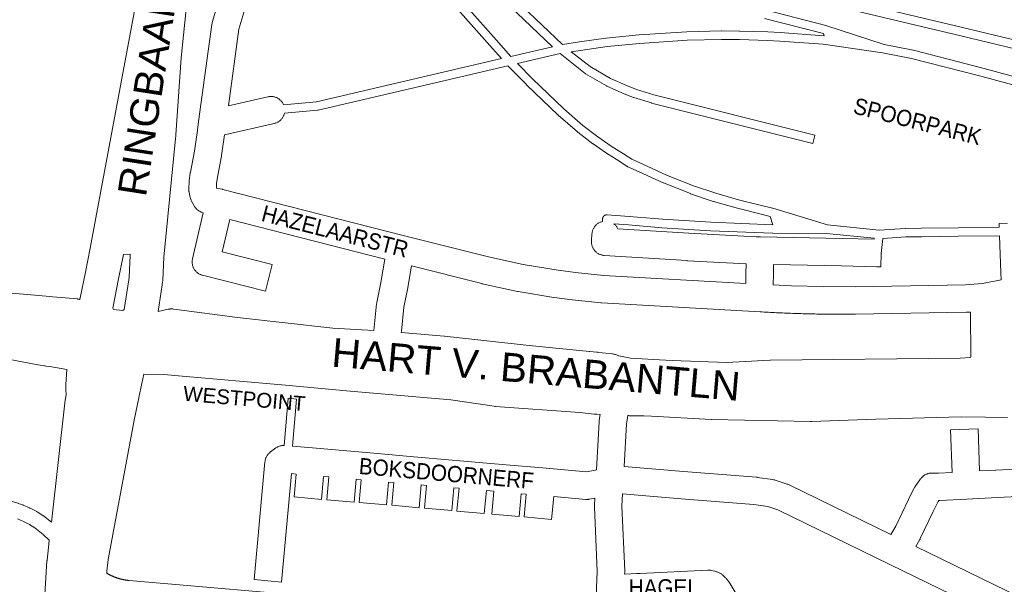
# Model space of a CAD drawing. Header units: metres. Extents: x 123819 to 142731, y 393440 to 405763.
# Tile 177 of 256: x 132588 to 133055, y 396775 to 397043. Entities that reach past the tile are written whole.
import ezdxf
from ezdxf.enums import TextEntityAlignment as Align

# ---------------------------------------------------------------- set-up
doc = ezdxf.new("R2010")
doc.units = ezdxf.units.M
doc.header["$MEASUREMENT"] = 0
for name, color, linetype, lineweight in [('gs-anno-wegen algemeen tekst', 7, 'Continuous', 0), ('gs-knt-aanvullende hoofdweg', 7, 'Continuous', 0), ('gs-knt-fietspaden', 7, 'Continuous', 0), ('gs-knt-hoofdweg', 7, 'Continuous', 0), ('gs-knt-paden', 7, 'Continuous', 0), ('gs-knt-wegen algemeen', 7, 'Continuous', 0)]:
    doc.layers.add(name, color=color, linetype=linetype, lineweight=lineweight)
doc.styles.add('Style-Arial', font='arial.ttf')

msp = doc.modelspace()

# ---------------------------------------------------------------- linework, layer by layer
at = {"layer": 'gs-knt-aanvullende hoofdweg', "color": 7, "linetype": 'Continuous', "flags": 128}
for points in [[(132580.63, 396913.72), (132602.14, 396911.77), (132603.58, 396911.64), (132615.22, 396910.59), (132615.45, 396910.57), (132615.57, 396910.55), (132615.81, 396910.51), (132615.92, 396910.49), (132616.18, 396910.44), (132616.27, 396910.42), (132616.46, 396910.37)], [(132653.56, 396904.66), (132658.21, 396905.7), (132658.53, 396905.77), (132658.57, 396905.78), (132658.85, 396905.82), (132658.9, 396905.83), (132658.94, 396905.83), (132659.04, 396905.84), (132659.18, 396905.86), (132659.26, 396905.86), (132659.32, 396905.87), (132659.4, 396905.87), (132659.5, 396905.88), (132659.61, 396905.88), (132659.69, 396905.89), (132659.76, 396905.89), (132659.83, 396905.89), (132660.07, 396905.88), (132660.11, 396905.88), (132660.16, 396905.88), (132660.44, 396905.86), (132660.49, 396905.86), (132660.81, 396905.82), (132662.31, 396905.63), (132691.2, 396901.88), (132736.4, 396896.8), (132755.84, 396895.65)], [(132768.83, 396894.69), (132789.13, 396892.91), (132789.27, 396892.9), (132830.98, 396888.43), (132830.99, 396888.43), (132858.13, 396885.78), (132858.25, 396885.76), (132861.41, 396885.45), (132861.7, 396885.42), (132861.99, 396885.37), (132862.51, 396885.28), (132869.07, 396884.54), (132869.08, 396884.54), (132869.43, 396884.49), (132869.44, 396884.49), (132869.79, 396884.43), (132869.79, 396884.42), (132870.14, 396884.34), (132870.15, 396884.34), (132870.48, 396884.24), (132870.49, 396884.24), (132870.83, 396884.13), (132870.83, 396884.13), (132871.16, 396884), (132871.17, 396883.99), (132871.49, 396883.85), (132871.5, 396883.85), (132871.82, 396883.68), (132871.82, 396883.68), (132871.95, 396883.61), (132877.61, 396882.61), (132891.26, 396881.75)], [(132610.22, 396877.19), (132602.16, 396878.64), (132600.31, 396878.81), (132599.99, 396878.85), (132599.67, 396878.9), (132596.61, 396879.44), (132596.56, 396879.45), (132564.84, 396885.35)], [(132891.26, 396881.75), (132897.28, 396881.38), (132897.28, 396881.38), (132897.29, 396881.37), (132923.15, 396880.42), (132943.57, 396881.57), (132943.91, 396881.58), (132943.91, 396881.58), (133033.82, 396882.6), (133038.8, 396882.88)], [(132863.11, 396855.79), (132861.56, 396855.94), (132861.54, 396855.95), (132860.29, 396856.07), (132860.29, 396856.07), (132860.27, 396856.07), (132853.56, 396856.74), (132813.45, 396859.68), (132813.17, 396859.71), (132812.89, 396859.74), (132792.35, 396862.82), (132792.34, 396862.82), (132744.62, 396866.98), (132744.59, 396866.98), (132713.98, 396869.75), (132713.92, 396869.76), (132663.22, 396874.24), (132656.28, 396874.77), (132646.68, 396874.93)], [(133056.39, 396854.49), (133045.89, 396854.62), (133034.42, 396854.76), (132993.95, 396853.64), (132993.94, 396853.64), (132963.4, 396852.48), (132963.18, 396852.48), (132962.96, 396852.48), (132915.98, 396853.45), (132915.72, 396853.46), (132887.48, 396855.01), (132883.8, 396855.21), (132882.45, 396855.21), (132878.2, 396855.21), (132877.85, 396855.22), (132877.49, 396855.25), (132877.13, 396855.29), (132876.78, 396855.35), (132876.55, 396855.4), (132876.22, 396855.41)]]:
    msp.add_lwpolyline(points, dxfattribs=at)
at = {"layer": 'gs-knt-fietspaden', "color": 7, "linetype": 'Continuous', "flags": 128}
for points in [[(132575.77, 396816.23), (132580.2, 396815.57), (132580.36, 396815.54), (132581.54, 396815.31), (132581.7, 396815.27), (132584.15, 396814.67), (132584.24, 396814.64), (132584.33, 396814.62), (132587.06, 396813.79), (132587.14, 396813.77), (132587.22, 396813.74), (132589.36, 396812.98), (132589.48, 396812.93), (132589.59, 396812.89), (132592.55, 396811.58), (132592.67, 396811.53), (132592.78, 396811.47), (132595.93, 396809.8), (132596.05, 396809.74), (132596.16, 396809.67), (132598.9, 396807.94), (132599.04, 396807.85), (132599.17, 396807.76), (132602.9, 396804.89)], [(132601.92, 396796.26), (132599.04, 396799), (132595.02, 396802.09), (132592.53, 396803.66), (132589.61, 396805.21), (132586.88, 396806.41)], [(132629.19, 396780.61), (132629.21, 396780.6), (132629.36, 396780.51), (132629.51, 396780.42), (132629.66, 396780.34), (132629.82, 396780.25), (132629.97, 396780.17), (132630.13, 396780.08), (132630.28, 396780), (132630.44, 396779.92), (132630.6, 396779.84), (132630.75, 396779.76), (132630.91, 396779.68), (132631.07, 396779.61), (132631.23, 396779.53), (132631.39, 396779.46), (132631.55, 396779.38), (132631.71, 396779.31), (132631.87, 396779.24), (132632.03, 396779.17), (132632.19, 396779.1), (132632.35, 396779.03), (132632.52, 396778.96), (132632.68, 396778.9), (132632.84, 396778.83), (132633.01, 396778.77), (132633.17, 396778.7), (132633.34, 396778.64), (132633.5, 396778.58), (132633.67, 396778.52), (132633.83, 396778.47), (132634, 396778.41), (132634.17, 396778.35), (132634.33, 396778.3), (132634.5, 396778.24), (132634.67, 396778.19), (132634.84, 396778.14), (132635.01, 396778.09), (132635.17, 396778.04), (132635.34, 396777.99), (132635.51, 396777.95), (132635.68, 396777.9), (132635.85, 396777.86), (132636.02, 396777.81), (132636.2, 396777.77), (132636.37, 396777.73), (132636.54, 396777.69), (132636.71, 396777.65), (132636.88, 396777.61), (132637.05, 396777.58), (132637.23, 396777.54), (132637.4, 396777.51), (132637.57, 396777.48), (132637.74, 396777.44), (132637.92, 396777.41), (132638.09, 396777.39), (132638.27, 396777.36), (132638.44, 396777.33), (132638.61, 396777.3), (132638.79, 396777.28), (132638.96, 396777.26), (132639.14, 396777.23), (132639.31, 396777.21), (132639.49, 396777.19), (132639.66, 396777.18), (132639.84, 396777.16), (132658.09, 396775.55), (132720.32, 396770.24)]]:
    msp.add_lwpolyline(points, dxfattribs=at)
at = {"layer": 'gs-knt-hoofdweg', "color": 7, "linetype": 'Continuous', "flags": 128}
for points in [[(132616.46, 396910.37), (132619.05, 396923.25), (132621.34, 396934.74), (132660.93, 397147.18), (132664.77, 397172.66)], [(132680.4, 397168.82), (132676.77, 397144.84), (132664.5, 397024.89), (132661.91, 396988.41), (132661.87, 396987.78), (132661.8, 396986.84), (132661.78, 396986.63), (132656.27, 396930.4), (132655.74, 396919.52), (132655.73, 396919.26), (132655.7, 396918.99), (132655.66, 396918.72), (132655.45, 396917.28), (132653.56, 396904.66)], [(132632.42, 396905.6), (132636.84, 396905.16), (132637.5, 396905.62), (132639.6, 396919.65), (132639.76, 396920.7), (132640.28, 396931.37), (132640.29, 396931.57), (132640.3, 396931.76), (132637.08, 396931.75), (132637.06, 396931.66), (132634.77, 396920.11), (132634.76, 396920.1), (132631.97, 396906.24), (132632.42, 396905.6)], [(132602.9, 396804.89), (132609.31, 396861.33), (132609.35, 396861.63), (132609.89, 396865.17), (132609.83, 396867.76), (132609.79, 396869.37), (132609.79, 396869.7), (132609.8, 396870.03), (132610.22, 396877.19)], [(132646.68, 396874.93), (132644.45, 396863.89), (132644.42, 396863.78), (132642.14, 396853.21), (132629.78, 396787.08), (132629.28, 396781.62), (132629.19, 396780.61)], [(132592.65, 396682.36), (132598.32, 396746.52), (132600.81, 396786.43), (132600.83, 396786.63), (132600.85, 396786.83), (132601.53, 396792.87), (132601.73, 396794.6), (132601.92, 396796.26)]]:
    msp.add_lwpolyline(points, dxfattribs=at)
at = {"layer": 'gs-knt-paden', "color": 7, "linetype": 'Continuous', "flags": 128}
for points in [[(132820.8, 397025.56), (132840.52, 397030.17), (132813.56, 397055.96), (132813.53, 397056), (132813.49, 397056.04), (132809.01, 397060.78), (132771.09, 397101.59), (132771.07, 397101.61), (132766.12, 397107.08), (132764.3, 397109.09), (132754.41, 397100.16), (132767.49, 397085.67), (132789.83, 397060.61), (132789.84, 397060.6), (132813.8, 397033.34), (132820.8, 397025.56)], [(132857.83, 397082.21), (132862.94, 397080.4), (132872.46, 397077.96), (133035.04, 397039.26), (133035.05, 397039.25), (133061.41, 397032.87), (133063.48, 397032.45), (133128.67, 397028.76), (133073.72, 397043.59), (133050.25, 397049.22), (133050.25, 397049.22), (133028.17, 397054.59), (133028.16, 397054.6), (133020.03, 397056.62), (132858.89, 397095.74), (132823.59, 397101.35), (132827.8, 397097.57), (132832.66, 397094.64), (132845.96, 397087.99), (132846, 397087.97), (132852.16, 397084.71), (132857.82, 397082.21), (132857.82, 397082.21), (132857.83, 397082.21)], [(132850.4, 397081.09), (132850.35, 397081.12), (132848.95, 397079.77), (132853.84, 397076.46), (132858.54, 397073.68), (132864.25, 397070.73), (132870.65, 397067.69), (132877.28, 397064.79), (132884.71, 397062.27), (132894.64, 397059.67), (132942.01, 397047.44), (132970.11, 397040.24), (132970.18, 397040.23), (132970.24, 397040.21), (132997.89, 397031.12), (133011.63, 397028.49), (133011.69, 397028.47), (133011.75, 397028.46), (133044.61, 397020.06), (133044.64, 397020.05), (133118.33, 397000.13)], [(133060.5, 397028.96), (133034.11, 397035.35), (132871.51, 397074.05), (132871.47, 397074.06), (132861.86, 397076.53), (132861.77, 397076.56), (132861.69, 397076.58), (132856.41, 397078.45), (132856.34, 397078.47), (132856.27, 397078.5), (132850.47, 397081.06), (132850.41, 397081.09), (132850.41, 397081.09), (132850.4, 397081.09)], [(132816.38, 397058.83), (132845.27, 397031.19), (132853.31, 397032.39), (132853.33, 397032.39), (132865.88, 397034.17), (132865.96, 397034.18), (132881.55, 397035.72), (132881.61, 397035.72), (132904.18, 397037.2), (132904.27, 397037.2), (132920.59, 397037.6), (132920.64, 397037.6), (132929.25, 397037.56), (132929.31, 397037.56), (132942.69, 397037.17), (132942.74, 397037.16), (132948.54, 397036.86), (132948.58, 397036.86), (132969.2, 397035.38), (132969.28, 397035.38), (132969.34, 397035.37), (132969.05, 397036.37), (132941.01, 397043.54)], [(132864.22, 396947.32), (132864.32, 396948.64), (132864.33, 396948.74), (132864.35, 396948.84), (132864.37, 396948.94), (132864.39, 396949.03), (132864.42, 396949.13), (132864.46, 396949.22), (132864.49, 396949.31), (132864.54, 396949.4), (132864.58, 396949.48), (132864.63, 396949.57), (132864.69, 396949.65), (132864.75, 396949.73), (132864.81, 396949.81), (132864.88, 396949.88), (132864.95, 396949.95), (132865.02, 396950.01), (132865.1, 396950.08), (132865.18, 396950.14), (132865.26, 396950.19), (132865.34, 396950.24), (132865.43, 396950.29), (132865.52, 396950.33), (132865.61, 396950.37), (132865.7, 396950.4), (132865.8, 396950.43), (132865.89, 396950.45), (132865.99, 396950.47), (132866.09, 396950.48), (132866.19, 396950.49), (132866.29, 396950.5), (132866.38, 396950.5), (132866.48, 396950.49), (132876.84, 396949.69), (132876.86, 396949.69), (132892.64, 396948.35), (132915.7, 396946.94), (132945.01, 396945.75), (132943.84, 396949.72), (132932.13, 396952.61), (132932.11, 396952.61), (132927.7, 396953.74), (132927.64, 396953.75), (132916.87, 396956.83), (132916.78, 396956.85), (132906, 396960.5), (132905.95, 396960.51), (132905.91, 396960.53), (132893.15, 396965.59), (132893.1, 396965.61), (132893.05, 396965.63), (132881.72, 396970.84), (132876.33, 396973.22), (132876.25, 396973.26), (132876.18, 396973.3), (132876.1, 396973.34), (132876.03, 396973.38), (132871.98, 396976.07), (132866.21, 396979.68), (132866.14, 396979.73), (132859.78, 396984.1), (132859.73, 396984.13), (132859.69, 396984.16), (132852.51, 396989.65), (132852.46, 396989.69), (132852.42, 396989.73), (132843.26, 396997.67), (132843.22, 396997.7), (132843.18, 396997.74), (132828.23, 397012.13), (132828.19, 397012.17), (132820.67, 397019.83), (132820.65, 397019.85), (132819.44, 397021.11), (132789.61, 397014.12), (132729.37, 397000.06), (132729.28, 397000.04), (132729.19, 397000.03), (132729.09, 397000.02), (132713.39, 396998.61)], [(132993.12, 396938.91), (132993.16, 396939.36), (132970.48, 396941.7), (132944.98, 396941.73), (132944.91, 396941.73), (132915.52, 396942.92), (132915.48, 396942.92), (132892.37, 396944.34), (132892.33, 396944.35), (132876.52, 396945.68), (132869.63, 396946.22)]]:
    msp.add_lwpolyline(points, dxfattribs=at)
for points in [[(132713.03, 397002.61), (132728.6, 397004.01), (132788.7, 397018.03), (132816.33, 397024.51), (132810.81, 397030.67), (132810.79, 397030.68), (132788.11, 397056.47), (132782.67, 397051.95, -0.354587), (132782.66, 397051.95), (132780.1, 397055.03, -0.34359), (132780.1, 397055.04), (132785.44, 397059.48), (132764.5, 397082.99), (132751.94, 397096.89), (132735.05, 397092.54), (132735.03, 397092.54), (132701.08, 397084.3), (132691.99, 397082.1)], [(133117.29, 396996.25), (133043.6, 397016.17), (133010.81, 397024.55), (132997.04, 397027.19), (132968.84, 397031.38), (132948.31, 397032.85), (132942.55, 397033.15), (132929.21, 397033.54), (132920.66, 397033.58), (132904.4, 397033.19), (132881.91, 397031.72), (132866.4, 397030.18), (132853.9, 397028.41), (132849.47, 397027.76), (132858.35, 397020.72), (132868.11, 397015.08), (132876.06, 397011.55), (132880.39, 397009.9), (132888.57, 397007.34), (132964.97, 396988.15, -0.367915), (132964.98, 396988.14), (132964, 396984.26, -0.367918), (132963.99, 396984.25), (132887.54, 397003.45), (132887.48, 397003.47), (132887.42, 397003.48), (132879.13, 397006.08), (132879.07, 397006.1), (132879.01, 397006.12), (132874.57, 397007.81), (132874.53, 397007.83), (132874.48, 397007.86), (132866.38, 397011.45), (132866.31, 397011.48), (132866.25, 397011.52), (132866.19, 397011.55), (132856.21, 397017.31), (132856.12, 397017.36), (132856.04, 397017.42), (132855.96, 397017.48), (132844.11, 397026.88), (132824, 397022.18), (132831.04, 397015), (132845.93, 397000.67), (132855, 396992.8), (132862.09, 396987.38), (132868.38, 396983.07), (132874.14, 396979.46), (132874.18, 396979.43), (132878.11, 396976.83), (132883.36, 396974.51), (132883.38, 396974.5), (132894.68, 396969.31), (132907.34, 396964.29), (132918.02, 396960.68), (132928.72, 396957.63), (132933.1, 396956.51), (132944.86, 396953.61), (132944.91, 396953.6), (132944.96, 396953.58), (132970.97, 396945.69), (132995.4, 396943.17), (133007.95, 396944.06), (133008.01, 396944.06), (133008.07, 396944.07), (133015.5, 396944.13), (133032.85, 396944.37), (133052.39, 396944.59), (133052.32, 396946.39, -0.327638), (133052.33, 396946.4), (133056.33, 396946.55, -0.327637)], [(133053.31, 396919.64), (133053.18, 396923.14), (133052.54, 396940.57), (133032.9, 396940.35), (133015.55, 396940.11), (133015.53, 396940.11), (133008.17, 396940.05), (132997.19, 396939.27), (132996.46, 396932.15, -0.367894), (132996.45, 396932.14), (132996.37, 396932.15)], [(132713.29, 396841.19), (132715.16, 396863.5, -0.384087), (132715.17, 396863.51), (132719.15, 396863.17, -0.384084), (132719.16, 396863.16), (132717.29, 396840.86)]]:
    msp.add_lwpolyline(points, format="xyb", dxfattribs=at)
at = {"layer": 'gs-knt-wegen algemeen', "color": 7, "linetype": 'Continuous', "flags": 128}
for points in [[(132755.84, 396895.65), (132757.14, 396908.34), (132757.17, 396908.55), (132757.2, 396908.76), (132757.24, 396908.98), (132759.16, 396918.4), (132761.07, 396929.48), (132687.47, 396948.25), (132683.96, 396932.9), (132707.57, 396926.98, -0.367933), (132707.57, 396926.97), (132704.41, 396914.35, -0.367932), (132704.4, 396914.35), (132674.61, 396921.82), (132674.3, 396921.9), (132674.01, 396922), (132673.71, 396922.11), (132673.71, 396922.11), (132673.71, 396922.12), (132673.42, 396922.24), (132673.14, 396922.38), (132672.87, 396922.54), (132672.6, 396922.7), (132672.34, 396922.88), (132672.09, 396923.08), (132671.85, 396923.28), (132671.62, 396923.5), (132671.4, 396923.72), (132671.19, 396923.96), (132671, 396924.21), (132670.81, 396924.46), (132670.64, 396924.73), (132670.48, 396925), (132670.34, 396925.28), (132670.21, 396925.57), (132670.09, 396925.86), (132669.99, 396926.16), (132669.9, 396926.46), (132669.83, 396926.77), (132669.77, 396927.08), (132669.72, 396927.39), (132669.7, 396927.7), (132669.68, 396928.02), (132669.69, 396928.33), (132669.7, 396928.65), (132669.74, 396928.96), (132669.78, 396929.27), (132669.85, 396929.58), (132674.85, 396951.47), (132674.26, 396951.67), (132673.97, 396951.78), (132673.69, 396951.89), (132673.42, 396952.02), (132673.15, 396952.17), (132672.89, 396952.32), (132672.63, 396952.49), (132672.39, 396952.67), (132672.15, 396952.86), (132671.92, 396953.06), (132671.7, 396953.27), (132671.49, 396953.49), (132671.3, 396953.73), (132671.11, 396953.97), (132670.93, 396954.21), (132670.77, 396954.47), (132670.62, 396954.74), (132669.39, 396957), (132669.25, 396957.28), (132669.12, 396957.55), (132669.01, 396957.84), (132668.91, 396958.13), (132668.82, 396958.42), (132668.75, 396958.72), (132668.25, 396961.02), (132668.19, 396961.3), (132668.15, 396961.58), (132668.12, 396961.86), (132668.1, 396962.15), (132668.1, 396962.43), (132668.11, 396962.72), (132668.27, 396966.22), (132668.29, 396966.47), (132668.31, 396966.72), (132668.75, 396970.24), (132668.78, 396970.47), (132668.82, 396970.7), (132670.78, 396980.63), (132671.57, 396986.25), (132672.16, 396990.45), (132672.18, 396990.59), (132672.75, 396994.68), (132678.99, 397040.65), (132679.03, 397040.9), (132679.08, 397041.15), (132679.14, 397041.39), (132679.2, 397041.64), (132684.1, 397058.07)], [(132996.37, 396932.15), (132996.21, 396925.81, -0.385685), (132996.2, 396925.8), (132994.29, 396925.85), (132977.67, 396926.29), (132945.4, 396926.89), (132945.29, 396922.34), (132945.16, 396917.24)], [(133001.06, 396798.94), (133003.32, 396802.85), (133009.35, 396815.56), (133009.43, 396815.74), (133012.09, 396820.92), (133012.24, 396821.19), (133012.39, 396821.45), (133012.56, 396821.71), (133015.12, 396825.33), (133015.31, 396825.58), (133015.5, 396825.82), (133015.71, 396826.05), (133015.93, 396826.27), (133016.16, 396826.48), (133016.4, 396826.68), (133016.65, 396826.87), (133016.91, 396827.05), (133017.17, 396827.21), (133017.44, 396827.36), (133017.72, 396827.49), (133018.01, 396827.62), (133018.3, 396827.73), (133018.6, 396827.82), (133018.9, 396827.9), (133019.2, 396827.97), (133019.51, 396828.02), (133019.82, 396828.06), (133020.13, 396828.08), (133020.44, 396828.09), (133023.65, 396828.09), (133030, 396828.43), (133029.34, 396848.63, -0.327613), (133029.35, 396848.64), (133042.35, 396849.06, -0.327614), (133042.36, 396849.06), (133043, 396829.13), (133050.69, 396829.54), (133050.73, 396829.54), (133129.4, 396833.34)], [(132860.64, 396816.14), (132858.13, 396815.69), (132857.85, 396815.65), (132857.57, 396815.62), (132857.28, 396815.6), (132857, 396815.59), (132856.71, 396815.6), (132856.43, 396815.62), (132841.1, 396816.96), (132840.1, 396806.16, -0.383946), (132840.09, 396806.15), (132827.15, 396807.35, -0.383945), (132827.14, 396807.36), (132828.13, 396818.09), (132825.73, 396818.3), (132824.73, 396807.48, -0.383947), (132824.72, 396807.47), (132811.78, 396808.66, -0.383946), (132811.77, 396808.67), (132812.76, 396819.44), (132809.18, 396819.75), (132808.18, 396808.91, -0.383946), (132808.17, 396808.9), (132795.23, 396810.1, -0.383949), (132795.22, 396810.11), (132796.21, 396820.89), (132793.76, 396821.1), (132792.77, 396810.34, -0.383945), (132792.76, 396810.33), (132779.81, 396811.52, -0.383946), (132779.8, 396811.53), (132780.79, 396822.23), (132778.34, 396822.45), (132777.35, 396811.64, -0.383946), (132777.34, 396811.63), (132764.39, 396812.82, -0.383946), (132764.38, 396812.83), (132765.37, 396823.58), (132762.83, 396823.81), (132761.83, 396812.97, -0.383946), (132761.82, 396812.96), (132748.88, 396814.16, -0.383946), (132748.87, 396814.17), (132749.86, 396824.94), (132747.45, 396825.15), (132746.44, 396814.28, -0.383946), (132746.43, 396814.27), (132733.49, 396815.46, -0.383945), (132733.48, 396815.47), (132734.48, 396826.29), (132732.02, 396826.5), (132731.02, 396815.63, -0.383946), (132731.01, 396815.62), (132718.06, 396816.81, -0.383945), (132718.05, 396816.82), (132719.05, 396827.64), (132716.74, 396827.84), (132712, 396776.44, -0.383948), (132711.99, 396776.43), (132699.04, 396777.62, -0.383945), (132699.03, 396777.64), (132704.18, 396833.45), (132704.22, 396833.76), (132704.27, 396834.06), (132704.33, 396834.37), (132704.41, 396834.67), (132704.5, 396834.96), (132704.61, 396835.25), (132704.73, 396835.54), (132704.86, 396835.81), (132705.01, 396836.09), (132705.17, 396836.35), (132705.34, 396836.61), (132705.53, 396836.86), (132705.72, 396837.1), (132705.93, 396837.33), (132706.15, 396837.55), (132706.38, 396837.75), (132706.61, 396837.95), (132706.86, 396838.14), (132709.4, 396839.97), (132709.66, 396840.14), (132709.92, 396840.3), (132710.19, 396840.45), (132710.47, 396840.59), (132710.75, 396840.71), (132711.04, 396840.82), (132711.33, 396840.92), (132711.63, 396841), (132711.93, 396841.07), (132712.23, 396841.12), (132712.54, 396841.16), (132712.85, 396841.18), (132713.16, 396841.19), (132713.29, 396841.19)]]:
    msp.add_lwpolyline(points, format="xyb", dxfattribs=at)
for points in [[(132696.57, 397054.36), (132691.83, 397038.41), (132691.83, 397038.41), (132691.82, 397038.4)], [(132691.82, 397038.4), (132686.91, 397002.2), (132705.62, 397006.41), (132705.93, 397006.47), (132706.24, 397006.51), (132706.55, 397006.55), (132706.87, 397006.56), (132707.18, 397006.56), (132707.5, 397006.55), (132707.81, 397006.52), (132708.12, 397006.48), (132708.43, 397006.42), (132708.74, 397006.34), (132709.04, 397006.25), (132709.34, 397006.15), (132709.63, 397006.03), (132709.91, 397005.9), (132710.19, 397005.76), (132710.46, 397005.6), (132710.73, 397005.43), (132710.98, 397005.24), (132711.23, 397005.05), (132711.47, 397004.84), (132711.69, 397004.62), (132711.91, 397004.39), (132712.11, 397004.15), (132712.3, 397003.9), (132712.48, 397003.64), (132712.65, 397003.38), (132712.8, 397003.1), (132712.94, 397002.82), (132713.03, 397002.61)], [(132713.39, 396998.61), (132713.38, 396998.52), (132713.29, 396998.22), (132713.2, 396997.92), (132713.09, 396997.62), (132712.96, 396997.33), (132712.82, 396997.05), (132712.67, 396996.78), (132712.51, 396996.51), (132712.33, 396996.25), (132712.14, 396996), (132711.94, 396995.76), (132711.72, 396995.52), (132711.5, 396995.3), (132711.26, 396995.09), (132711.02, 396994.9), (132710.77, 396994.71), (132710.5, 396994.54), (132710.23, 396994.38), (132709.96, 396994.23), (132709.67, 396994.1), (132709.38, 396993.98), (132709.08, 396993.87), (132708.78, 396993.78), (132708.48, 396993.7), (132685.02, 396988.43), (132683.65, 396978.64), (132683.62, 396978.46), (132683.59, 396978.29), (132681.64, 396968.4), (132681.27, 396965.36), (132681.16, 396963.17), (132683.95, 396962.58), (132684.07, 396962.56), (132684.22, 396962.52), (132770.39, 396940.54), (132810.13, 396930.51), (132826.58, 396926.96), (132843.18, 396924.18), (132851.45, 396923.1), (132864.69, 396921.77), (132932.15, 396917.92)], [(132932.15, 396917.92), (132932.27, 396922.67), (132932.39, 396927.28), (132904.45, 396928.75), (132904.38, 396928.76), (132865.09, 396931.24), (132864.78, 396931.27), (132864.47, 396931.31), (132864.16, 396931.37), (132863.85, 396931.44), (132863.55, 396931.53), (132863.26, 396931.63), (132862.97, 396931.74), (132862.68, 396931.87), (132862.4, 396932.01), (132862.13, 396932.17), (132861.87, 396932.33), (132861.61, 396932.51), (132861.37, 396932.71), (132861.13, 396932.91), (132860.9, 396933.13), (132860.69, 396933.35), (132860.48, 396933.59), (132860.29, 396933.83), (132860.11, 396934.09), (132859.94, 396934.35), (132859.78, 396934.62), (132859.64, 396934.9), (132859.51, 396935.18), (132859.39, 396935.48), (132859.29, 396935.77), (132859.21, 396936.07), (132859.13, 396936.37), (132859.07, 396936.68), (132859.03, 396936.99), (132859, 396937.3), (132858.99, 396937.62), (132858.99, 396937.93), (132859.01, 396938.24), (132859.26, 396941.49), (132859.29, 396941.81), (132859.34, 396942.13), (132859.4, 396942.44), (132859.48, 396942.75), (132859.57, 396943.06), (132859.68, 396943.36), (132859.81, 396943.65), (132859.94, 396943.94), (132860.1, 396944.22), (132860.26, 396944.49), (132860.44, 396944.76), (132860.63, 396945.02), (132860.83, 396945.26), (132861.05, 396945.5), (132861.28, 396945.72), (132861.51, 396945.94), (132861.76, 396946.14), (132862.02, 396946.33), (132862.28, 396946.5), (132862.56, 396946.67), (132862.84, 396946.82), (132863.13, 396946.95), (132863.43, 396947.07), (132863.73, 396947.18), (132864.03, 396947.27), (132864.22, 396947.32)], [(132869.63, 396946.22), (132869.77, 396946.11), (132870.02, 396945.91), (132870.25, 396945.69), (132870.48, 396945.47), (132870.69, 396945.23), (132870.89, 396944.98), (132871.08, 396944.72), (132871.26, 396944.46), (132871.42, 396944.18), (132871.57, 396943.9), (132871.58, 396943.88), (132905.17, 396941.75), (132937.13, 396940.07), (132939.18, 396940.03), (132977.94, 396939.3), (132977.98, 396939.3), (132993.12, 396938.91)], [(133038.84, 396904.41), (133037.13, 396904.29), (133036.96, 396904.28), (133036.79, 396904.28), (132984.25, 396903.33), (132984.16, 396903.33), (132983.21, 396903.33), (132982.25, 396903.32), (132981.29, 396903.32), (132980.33, 396903.32), (132979.37, 396903.32), (132978.41, 396903.32), (132977.45, 396903.33), (132976.5, 396903.33), (132975.54, 396903.34), (132974.58, 396903.34), (132973.62, 396903.35), (132972.66, 396903.36), (132971.7, 396903.37), (132970.75, 396903.38), (132969.79, 396903.4), (132968.81, 396903.41), (132967.85, 396903.43), (132966.89, 396903.44), (132965.93, 396903.46), (132964.97, 396903.48), (132964.02, 396903.5), (132963.06, 396903.52), (132962.1, 396903.55), (132961.14, 396903.57), (132960.18, 396903.6), (132959.23, 396903.62), (132958.27, 396903.65), (132957.31, 396903.68), (132956.35, 396903.71), (132955.4, 396903.74), (132954.44, 396903.78), (132953.48, 396903.81), (132953.42, 396903.81), (132952.47, 396903.85), (132951.51, 396903.89), (132950.55, 396903.92), (132949.6, 396903.96), (132948.64, 396904.01), (132947.68, 396904.05), (132946.72, 396904.09), (132945.77, 396904.14), (132944.81, 396904.18), (132943.85, 396904.23), (132942.9, 396904.28), (132941.94, 396904.33), (132940.98, 396904.38), (132940.03, 396904.43), (132939.07, 396904.48), (132863.8, 396908.78), (132863.52, 396908.8), (132850.05, 396910.15), (132849.85, 396910.18), (132841.38, 396911.29), (132841.15, 396911.32), (132824.29, 396914.14), (132823.99, 396914.2), (132807.27, 396917.8), (132807.05, 396917.86), (132773.73, 396926.27), (132771.98, 396916.09), (132771.94, 396915.89), (132770.06, 396906.69), (132768.89, 396895.34), (132768.83, 396894.69)], [(132945.16, 396917.24), (132953.92, 396916.82), (132968.98, 396916.43), (132984.05, 396916.35), (133036.39, 396917.29), (133044.46, 396917.85), (133053.31, 396919.64)], [(133038.8, 396882.88), (133038.92, 396883.2), (133038.84, 396904.41)], [(132861.37, 396829.64), (132862.64, 396852.5), (132862.67, 396852.81), (132862.7, 396853.11), (132863.11, 396855.79)], [(132876.22, 396855.41), (132875.91, 396853.34), (132875.62, 396851.47), (132874.5, 396831.2)], [(132717.29, 396840.86), (132726.7, 396840.04), (132757.51, 396837.34), (132773.02, 396835.98), (132803.86, 396833.29), (132820.41, 396831.84), (132835.78, 396830.49), (132856.7, 396828.66), (132860.78, 396829.39), (132861.01, 396829.48), (132861.37, 396829.64)], [(132874.5, 396831.2), (132874.54, 396831.19), (132902.62, 396828.81), (132937.21, 396826.1), (132937.42, 396826.08), (132937.63, 396826.05), (132945.03, 396824.99), (132945.3, 396824.94), (132945.57, 396824.88), (132945.84, 396824.82), (132946.11, 396824.74), (132951.9, 396822.86), (132952.19, 396822.76), (132952.47, 396822.64), (132952.75, 396822.51), (133001.06, 396798.94)], [(133124.35, 396820.06), (133051.38, 396816.54), (133037.06, 396815.77), (133024.18, 396815.08), (133024, 396815.07), (133023.83, 396815.07), (133023.82, 396815.07), (133023.47, 396814.58), (133021.07, 396809.89), (133014.97, 396797.03), (133014.85, 396796.8), (133014.72, 396796.57), (133012.79, 396793.22)], [(132861.76, 396765.21), (132861.39, 396773.05), (132861.39, 396773.06), (132861.38, 396773.2), (132861.38, 396773.36), (132861.38, 396773.37), (132861.38, 396773.38), (132861.39, 396773.67), (132861.76, 396781.45), (132860.46, 396812.15), (132860.46, 396812.47), (132860.46, 396812.78), (132860.64, 396816.14)], [(132873.79, 396818.19), (132873.48, 396812.39), (132874.78, 396781.71), (132874.78, 396781.42), (132874.77, 396781.13), (132874.73, 396780.2)], [(133112.61, 396730.21), (133000.54, 396784.7), (133000.54, 396784.7), (133000.54, 396784.71), (132947.45, 396810.61), (132942.62, 396812.18), (132935.98, 396813.14), (132901.58, 396815.83), (132901.54, 396815.83), (132873.79, 396818.19)], [(133012.79, 396793.22), (133124.19, 396739.05), (133124.19, 396739.05), (133172.62, 396715.77), (133175.09, 396714.91)], [(132874.73, 396780.2), (132880.61, 396780.47), (132882.06, 396780.54), (132914.23, 396782.09), (132914.51, 396782.1), (132914.8, 396782.09), (132915.09, 396782.07), (132915.37, 396782.04), (132915.65, 396782), (132915.93, 396781.95), (132917.46, 396781.61), (132917.76, 396781.54), (132918.06, 396781.45), (132918.35, 396781.35), (132918.64, 396781.23), (132919.56, 396780.84), (132919.84, 396780.71), (132920.1, 396780.57), (132920.36, 396780.42), (132920.62, 396780.26), (132920.86, 396780.09), (132921.1, 396779.9), (132921.33, 396779.71), (132921.55, 396779.5), (132922.47, 396778.6), (132922.67, 396778.39), (132922.87, 396778.17), (132923.05, 396777.94), (132923.82, 396776.94), (132923.98, 396776.74), (132924.12, 396776.53), (132924.26, 396776.31)], [(132924.26, 396776.31), (132950.2, 396733.02)]]:
    msp.add_lwpolyline(points, dxfattribs=at)

# ---------------------------------------------------------------- texts
at = {"layer": 'gs-anno-wegen algemeen tekst', "color": 7, "style": 'Style-Arial'}
for s, height, rotation, p in [('RINGBAAN WEST', 13.6, 81.1763, (132653.2, 397038.39)), ('WESTPOINT', 7, 355.0603, (132694.39, 396863.39))]:
    msp.add_text(s, height=height, rotation=rotation, dxfattribs=at).set_placement(p, align=Align.MIDDLE_CENTER)
at = {"layer": 'gs-anno-wegen algemeen tekst', "color": 7, "linetype": 'Continuous', "style": 'Style-Arial', "width": 0.909091}
msp.add_text('SPOORPARK', height=7.7, rotation=345.7677, dxfattribs=at).set_placement((133013.64, 396994.79), align=Align.MIDDLE_CENTER)
at = {"layer": 'gs-anno-wegen algemeen tekst', "color": 7, "style": 'Style-Arial', "width": 0.909091}
for s, rotation, p in [('HAZELAARSTR', 345.6872, (132737.47, 396942.63)), ('BOKSDOORNERF', 355.0436, (132790.23, 396827.94)), ('HAGEL', 0.0436, (132893.3, 396773.92))]:
    msp.add_text(s, height=7.7, rotation=rotation, dxfattribs=at).set_placement(p, align=Align.MIDDLE_CENTER)
at = {"layer": 'gs-anno-wegen algemeen tekst', "color": 7, "linetype": 'Continuous', "style": 'Style-Arial'}
msp.add_text('HART V. BRABANTLN', height=13.6, rotation=355.1816, dxfattribs=at).set_placement((132832.77, 396877.21), align=Align.MIDDLE_CENTER)

doc.saveas('drawing.dxf')
